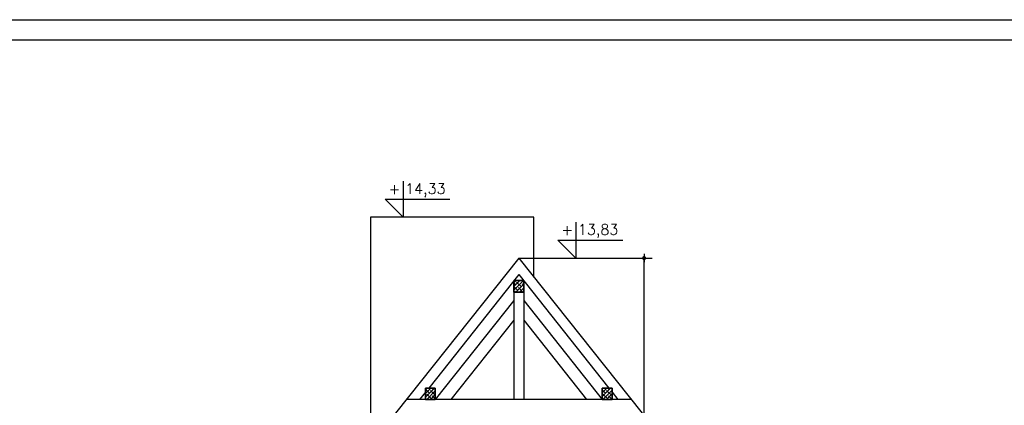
# Model space of a CAD drawing. Header units: millimetres. Extents: x 11979 to 37895, y 18730 to 47884.
# Tile 95 of 256: x 34488 to 35693, y 34757 to 35229. Entities that reach past the tile are written whole.
import ezdxf
from ezdxf.enums import TextEntityAlignment as Align

# ---------------------------------------------------------------- set-up
doc = ezdxf.new("R2010")
doc.units = ezdxf.units.MM
for name, color, linetype in [('-LI-WIDOK', 2, 'Continuous'), ('-MEBLE', 1, 'Continuous'), ('-RAMKA', 2, 'Continuous'), ('-WYMIAR', 8, 'Continuous'), ('_PROJEKTOWANE', 5, 'Continuous')]:
    doc.layers.add(name, color=color, linetype=linetype)
doc.layers.add('-ŚCIANY DZIAŁOWE', color=3, linetype='Continuous', lineweight=35)
doc.styles.add('SIMPLEX', font='simplex')
doc.styles.get("Standard").update_dxf_attribs({"font": 'arial.ttf'})
doc.dimstyles.new('CZA-KROPKA-50', dxfattribs={"dimtxt": 12, "dimasz": 1, "dimexe": 2, "dimexo": 25, "dimgap": 4, "dimtad": 1, "dimdec": 1, "dimrnd": 0.5, "dimzin": 9, "dimdsep": 46, "dimtxsty": 'Standard', "dimblk": 'CZA-KROPKA', "dimblk1": 'CZA-KROPKA', "dimblk2": 'CZA-KROPKA', "dimsah": 1, "dimcen": -20, "dimse1": 1, "dimse2": 1, "dimclrd": 8, "dimclre": 8, "dimclrt": 9, "dimadec": 0, "dimazin": 0, "dimtfac": 1, "dimtdec": 1, "dimtmove": 1, "dimatfit": 3, "dimldrblk": 'CZA-KROPKA', "dimfxl": 1, "dimtolj": 1, "dimtzin": 9, "dimarcsym": 0})

# ---------------------------------------------------------------- blocks, each defined once
blk = doc.blocks.new('CZA-KROPKA')
at = {"layer": '-WYMIAR', "linetype": 'ByBlock'}
for p, q in [((5, 0), (-5, 0)), ((0, 10), (0, -10))]:
    blk.add_line(p, q, dxfattribs=at)
at = {"layer": '-WYMIAR', "linetype": 'ByBlock', "const_width": 2.5}
blk.add_lwpolyline([(-1.25, 0, 1), (1.25, 0, 1)], format="xyb", close=True, dxfattribs=at)
blk = doc.blocks.new('*D2535')
at = {"layer": '-WYMIAR', "color": 8, "lineweight": -2}
blk.add_line((35252.4, 34518.4), (35252.4, 34936.4), dxfattribs=at)
at = {"layer": 'Defpoints', "color": 0}
for p in [(35099, 34937.4), (35252.4, 34937.4), (35243.8, 34517.4)]:
    blk.add_point(p, dxfattribs=at)
at = {"layer": '-WYMIAR', "color": 8, "lineweight": -2}
for p, rotation in [((35252.4, 34937.4), 90), ((35252.4, 34517.4), 270)]:
    blk.add_blockref('CZA-KROPKA', p, dxfattribs=dict(at, rotation=rotation))
at = {"layer": '-WYMIAR', "color": 9, "insert": (35242.3, 34727.4), "char_height": 12, "attachment_point": 5, "rotation": 90, "bg_fill": 3, "box_fill_scale": 1.1, "bg_fill_color": 257, "bg_fill_transparency": 0}
blk.add_mtext('\\A1;420', dxfattribs=at)
blk = doc.blocks.new('fdfdssd')
at = {"layer": '-RAMKA', "color": 8}
blk.add_line((18317, 20416), (21287, 20416), dxfattribs=at)
at = {"layer": '-RAMKA', "color": 2}
blk.add_line((21262, 20391), (18442, 20391), dxfattribs=at)

msp = doc.modelspace()

# ---------------------------------------------------------------- hatches: boundary and pattern name
at = {"layer": '-WYMIAR'}
h = msp.add_hatch(dxfattribs=at)
h.set_pattern_fill('ANSI38', color=256)
h.set_pattern_definition([(45, (448974.991, 31912.0564), (-2.24506403, 2.24506403), []), (135, (448974.991, 31912.0564), (-6.73519209, 2.24506403), [7.9375, -4.7625])])
h.paths.add_polyline_path([(35104.99, 34909.81), (35092.99, 34909.81), (35092.99, 34895.81), (35104.99, 34895.81)])
h.paths.add_polyline_path([(34996.78, 34778.38), (34984.78, 34778.38), (34984.78, 34764.38), (34996.78, 34764.38)])
h.paths.add_polyline_path([(35213.19, 34778.38), (35201.19, 34778.38), (35201.19, 34764.38), (35213.19, 34764.38)])

# ---------------------------------------------------------------- linework, layer by layer
at = {"layer": '-LI-WIDOK'}
for p, q in [((35117.46, 34987.38), (34917.5, 34987.38)), ((34917.5, 34987.38), (34917.5, 34709.53)), ((35098.99, 34937.38), (34623.48, 34340.38)), ((35098.99, 34937.38), (35574.49, 34340.38)), ((35098.99, 34917.37), (34988.74, 34778.38)), ((35098.99, 34917.37), (35209.23, 34778.38)), ((35092.99, 34895.81), (35092.99, 34764.38)), ((35104.99, 34895.81), (35104.99, 34764.38)), ((35092.99, 34885.67), (34996.78, 34764.38)), ((35104.99, 34885.67), (35201.19, 34764.38)), ((35092.99, 34861.53), (35015.93, 34764.38)), ((35104.99, 34861.53), (35182.04, 34764.38)), ((34984.78, 34773.39), (34977.64, 34764.38)), ((35213.19, 34773.39), (35220.33, 34764.38)), ((35236.78, 34764.38), (34961.19, 34764.38))]:
    msp.add_line(p, q, dxfattribs=at)
at = {"layer": '-MEBLE'}
for p, q in [((34957.27, 35031.27), (34957.27, 34987.38)), ((34935.33, 35009.33), (35014.68, 35009.33)), ((34935.33, 35009.33), (34957.27, 34987.38)), ((35146.81, 34959.33), (35226.17, 34959.33))]:
    msp.add_line(p, q, dxfattribs=at)
at = {"layer": '-ŚCIANY DZIAŁOWE'}
for p, q in [((35092.99, 34909.81), (35104.99, 34909.81)), ((35092.99, 34895.81), (35092.99, 34909.81)), ((35104.99, 34909.81), (35104.99, 34895.81)), ((35104.99, 34895.81), (35092.99, 34895.81)), ((34984.78, 34778.38), (34996.78, 34778.38)), ((34984.78, 34764.38), (34984.78, 34778.38)), ((34996.78, 34778.38), (34996.78, 34764.38)), ((35213.19, 34778.38), (35201.19, 34778.38)), ((35201.19, 34778.38), (35201.19, 34764.38)), ((35213.19, 34764.38), (35213.19, 34778.38)), ((34996.78, 34764.38), (34984.78, 34764.38)), ((35201.19, 34764.38), (35213.19, 34764.38))]:
    msp.add_line(p, q, dxfattribs=at)

# ---------------------------------------------------------------- texts
at = {"layer": '-LI-WIDOK', "style": 'SIMPLEX'}
for s, p in [('+', (34946.87, 35021.82)), ('14,33', (34984.6, 35020.35)), ('+', (35158.36, 34971.82)), ('13,83', (35196.09, 34970.35))]:
    msp.add_text(s, height=12.8, dxfattribs=at).set_placement(p, align=Align.MIDDLE)

# ---------------------------------------------------------------- next in the draw order: dimensions: what is measured, and where the dimension line sits
at = {"layer": '-WYMIAR'}
dim = msp.add_linear_dim(base=(35252.41, 34937.38), p1=(35243.75, 34517.38), p2=(35098.99, 34937.38), angle=90, dimstyle='CZA-KROPKA-50', override={"dimfxl": 0, "dimfxlon": 1, "dimtfill": 1}, dxfattribs=at)
dim.commit()
dim.dimension.update_dxf_attribs({"geometry": '*D2535', "text_midpoint": (35242.29, 34727.38)})

# ---------------------------------------------------------------- next in the draw order: linework, layer by layer
at = {"layer": '-LI-WIDOK'}
msp.add_line((35117.46, 34914.18), (35117.46, 34987.38), dxfattribs=at)
at = {"layer": '-MEBLE'}
for p, q in [((35168.76, 34981.27), (35168.76, 34937.38)), ((35146.81, 34959.33), (35168.76, 34937.38)), ((35098.99, 34937.38), (35243.71, 34937.38))]:
    msp.add_line(p, q, dxfattribs=at)

# ---------------------------------------------------------------- next in the draw order: block references
at = {"layer": '_PROJEKTOWANE'}
msp.add_blockref('fdfdssd', (15494.23, 14812.79), dxfattribs=at)

doc.saveas('drawing.dxf')
